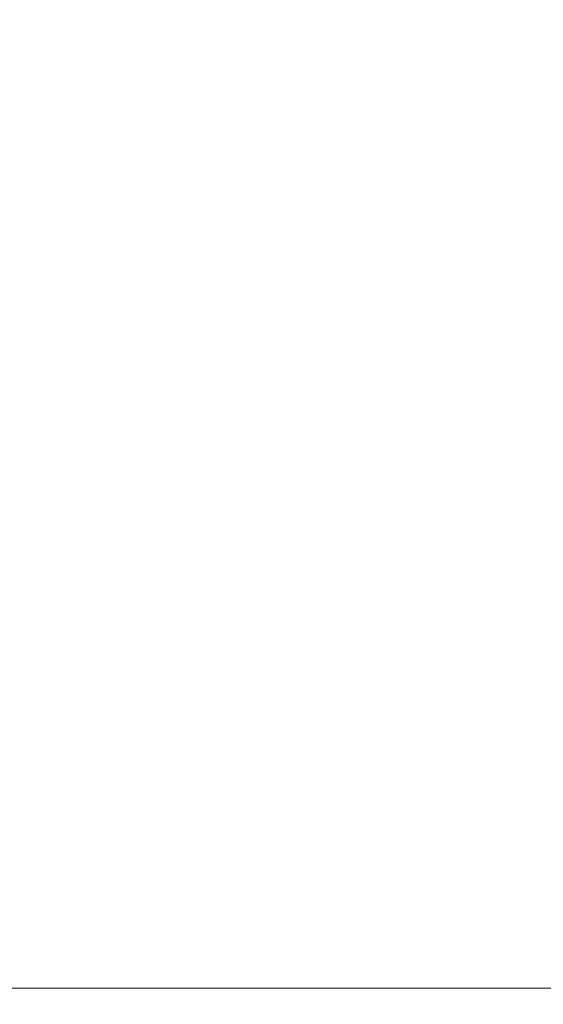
# Model space of a CAD drawing. Header units: centimetres. Extents: x -26.3 to 27.5, y 5.9 to 64.6.
# Tile 168 of 256: x -8.2647 to -8.2529, y 7.5998 to 7.622. Entities that reach past the tile are written whole.
import ezdxf

# ---------------------------------------------------------------- set-up
doc = ezdxf.new("R2010")
doc.units = ezdxf.units.CM
doc.header["$LTSCALE"] = 2.54
doc.layers.add('Lucido design-1', color=7, linetype='Continuous')

# ---------------------------------------------------------------- blocks, each defined once
blk = doc.blocks.new('Gruppo-3-1')
at = {"color": 7, "linetype": 'Continuous', "lineweight": 9}
for points, invisible_edges in [([(-25.986537, 7.625376, -743.117382), (-25.986537, 7.621853, -743.116546), (27.113463, 7.621853, -743.116546), (27.113463, 7.625376, -743.117382)], 10), ([(-25.986537, 7.625376, -779.217382), (-25.986537, 7.621853, -779.216546), (27.113463, 7.621853, -779.216546), (27.113463, 7.625376, -779.217382)], 10), ([(-8.264469, 7.625287, -743.90842), (-8.263424, 7.624328, -743.90842), (-8.26607, 7.621567, -743.909689), (-8.266995, 7.622417, -743.909689)], 15), ([(-8.264469, 7.625287, -780.00842), (-8.263424, 7.624328, -780.00842), (-8.26607, 7.621567, -780.009689), (-8.266995, 7.622417, -780.009689)], 15), ([(-8.25863, 7.624774, -743.906997), (-8.257613, 7.623567, -743.906997), (-8.260548, 7.621197, -743.90842), (-8.261463, 7.622281, -743.90842)], 15), ([(-8.25863, 7.624774, -780.006997), (-8.257613, 7.623567, -780.006997), (-8.260548, 7.621197, -780.00842), (-8.261463, 7.622281, -780.00842)], 15), ([(-8.253659, 7.624529, -743.90542), (-8.252656, 7.623112, -743.90542), (-8.255736, 7.62103, -743.906997), (-8.256647, 7.622318, -743.906997)], 15), ([(-8.253659, 7.624529, -780.00542), (-8.252656, 7.623112, -780.00542), (-8.255736, 7.62103, -780.006997), (-8.256647, 7.622318, -780.006997)], 15), ([(-8.263424, 7.624328, -743.90842), (-8.262422, 7.623325, -743.90842), (-8.265182, 7.62068, -743.909689), (-8.26607, 7.621567, -743.909689)], 15), ([(-8.263424, 7.624328, -780.00842), (-8.262422, 7.623325, -780.00842), (-8.265182, 7.62068, -780.009689), (-8.26607, 7.621567, -780.009689)], 15), ([(-8.257613, 7.623567, -743.906997), (-8.256647, 7.622318, -743.906997), (-8.259681, 7.620075, -743.90842), (-8.260548, 7.621197, -743.90842)], 15), ([(-8.257613, 7.623567, -780.006997), (-8.256647, 7.622318, -780.006997), (-8.259681, 7.620075, -780.00842), (-8.260548, 7.621197, -780.00842)], 15), ([(-8.262422, 7.623325, -743.90842), (-8.261463, 7.622281, -743.90842), (-8.264333, 7.619755, -743.909689), (-8.265182, 7.62068, -743.909689)], 15), ([(-8.262422, 7.623325, -780.00842), (-8.261463, 7.622281, -780.00842), (-8.264333, 7.619755, -780.009689), (-8.265182, 7.62068, -780.009689)], 15), ([(-8.252656, 7.623112, -743.90542), (-8.251715, 7.621653, -743.90542), (-8.25488, 7.619704, -743.906997), (-8.255736, 7.62103, -743.906997)], 15), ([(-8.252656, 7.623112, -780.00542), (-8.251715, 7.621653, -780.00542), (-8.25488, 7.619704, -780.006997), (-8.255736, 7.62103, -780.006997)], 15), ([(-8.261463, 7.622281, -743.90842), (-8.260548, 7.621197, -743.90842), (-8.263523, 7.618795, -743.909689), (-8.264333, 7.619755, -743.909689)], 15), ([(-8.261463, 7.622281, -780.00842), (-8.260548, 7.621197, -780.00842), (-8.263523, 7.618795, -780.009689), (-8.264333, 7.619755, -780.009689)], 15), ([(-8.256647, 7.622318, -743.906997), (-8.255736, 7.62103, -743.906997), (-8.258862, 7.618917, -743.90842), (-8.259681, 7.620075, -743.90842)], 15), ([(-8.256647, 7.622318, -780.006997), (-8.255736, 7.62103, -780.006997), (-8.258862, 7.618917, -780.00842), (-8.259681, 7.620075, -780.00842)], 15), ([(27.113463, 7.621201, -743.116391), (27.113463, 7.621853, -743.116546), (-25.986537, 7.621853, -743.116546), (-25.986537, 7.621201, -743.116391)], 10), ([(27.113463, 7.621201, -779.216391), (27.113463, 7.621853, -779.216546), (-25.986537, 7.621853, -779.216546), (-25.986537, 7.621201, -779.216391)], 10), ([(-8.251715, 7.621653, -743.90542), (-8.250837, 7.620156, -743.90542), (-8.254082, 7.618343, -743.906997), (-8.25488, 7.619704, -743.906997)], 15), ([(-8.251715, 7.621653, -780.00542), (-8.250837, 7.620156, -780.00542), (-8.254082, 7.618343, -780.006997), (-8.25488, 7.619704, -780.006997)], 15), ([(-25.986537, 7.621201, -743.116391), (-25.986537, 7.617575, -743.115694), (27.113463, 7.617575, -743.115694), (27.113463, 7.621201, -743.116391)], 10), ([(-25.986537, 7.621201, -779.216391), (-25.986537, 7.617575, -779.215694), (27.113463, 7.617575, -779.215694), (27.113463, 7.621201, -779.216391)], 10), ([(-8.260548, 7.621197, -743.90842), (-8.259681, 7.620075, -743.90842), (-8.262755, 7.617801, -743.909689), (-8.263523, 7.618795, -743.909689)], 15), ([(-8.260548, 7.621197, -780.00842), (-8.259681, 7.620075, -780.00842), (-8.262755, 7.617801, -780.009689), (-8.263523, 7.618795, -780.009689)], 15), ([(-8.255736, 7.62103, -743.906997), (-8.25488, 7.619704, -743.906997), (-8.258094, 7.617726, -743.90842), (-8.258862, 7.618917, -743.90842)], 15), ([(-8.255736, 7.62103, -780.006997), (-8.25488, 7.619704, -780.006997), (-8.258094, 7.617726, -780.00842), (-8.258862, 7.618917, -780.00842)], 15), ([(-8.265182, 7.62068, -743.909689), (-8.264333, 7.619755, -743.909689), (-8.267235, 7.6172, -743.910802), (-8.267973, 7.618004, -743.910802)], 15), ([(-8.265182, 7.62068, -780.009689), (-8.264333, 7.619755, -780.009689), (-8.267235, 7.6172, -780.010802), (-8.267973, 7.618004, -780.010802)], 15), ([(-8.259681, 7.620075, -743.90842), (-8.258862, 7.618917, -743.90842), (-8.26203, 7.616776, -743.909689), (-8.262755, 7.617801, -743.909689)], 15), ([(-8.259681, 7.620075, -780.00842), (-8.258862, 7.618917, -780.00842), (-8.26203, 7.616776, -780.009689), (-8.262755, 7.617801, -780.009689)], 15), ([(-8.250837, 7.620156, -743.90542), (-8.250022, 7.618623, -743.90542), (-8.253341, 7.616949, -743.906997), (-8.254082, 7.618343, -743.906997)], 15), ([(-8.250837, 7.620156, -780.00542), (-8.250022, 7.618623, -780.00542), (-8.253341, 7.616949, -780.006997), (-8.254082, 7.618343, -780.006997)], 15), ([(-8.264333, 7.619755, -743.909689), (-8.263523, 7.618795, -743.909689), (-8.266531, 7.616366, -743.910802), (-8.267235, 7.6172, -743.910802)], 15), ([(-8.264333, 7.619755, -780.009689), (-8.263523, 7.618795, -780.009689), (-8.266531, 7.616366, -780.010802), (-8.267235, 7.6172, -780.010802)], 15), ([(-8.25488, 7.619704, -743.906997), (-8.254082, 7.618343, -743.906997), (-8.257376, 7.616503, -743.90842), (-8.258094, 7.617726, -743.90842)], 15), ([(-8.25488, 7.619704, -780.006997), (-8.254082, 7.618343, -780.006997), (-8.257376, 7.616503, -780.00842), (-8.258094, 7.617726, -780.00842)], 15), ([(-8.263523, 7.618795, -743.909689), (-8.262755, 7.617801, -743.909689), (-8.265864, 7.615502, -743.910802), (-8.266531, 7.616366, -743.910802)], 15), ([(-8.263523, 7.618795, -780.009689), (-8.262755, 7.617801, -780.009689), (-8.265864, 7.615502, -780.010802), (-8.266531, 7.616366, -780.010802)], 15), ([(-8.258862, 7.618917, -743.90842), (-8.258094, 7.617726, -743.90842), (-8.261349, 7.615721, -743.909689), (-8.26203, 7.616776, -743.909689)], 15), ([(-8.258862, 7.618917, -780.00842), (-8.258094, 7.617726, -780.00842), (-8.261349, 7.615721, -780.009689), (-8.26203, 7.616776, -780.009689)], 15), ([(-8.250022, 7.618623, -743.90542), (-8.249274, 7.617056, -743.90542), (-8.252661, 7.615525, -743.906997), (-8.253341, 7.616949, -743.906997)], 15), ([(-8.250022, 7.618623, -780.00542), (-8.249274, 7.617056, -780.00542), (-8.252661, 7.615525, -780.006997), (-8.253341, 7.616949, -780.006997)], 15), ([(-8.254082, 7.618343, -743.906997), (-8.253341, 7.616949, -743.906997), (-8.256711, 7.61525, -743.90842), (-8.257376, 7.616503, -743.90842)], 15), ([(-8.254082, 7.618343, -780.006997), (-8.253341, 7.616949, -780.006997), (-8.256711, 7.61525, -780.00842), (-8.257376, 7.616503, -780.00842)], 15), ([(-8.262755, 7.617801, -743.909689), (-8.26203, 7.616776, -743.909689), (-8.265234, 7.614611, -743.910802), (-8.265864, 7.615502, -743.910802)], 15), ([(-8.262755, 7.617801, -780.009689), (-8.26203, 7.616776, -780.009689), (-8.265234, 7.614611, -780.010802), (-8.265864, 7.615502, -780.010802)], 15), ([(-8.258094, 7.617726, -743.90842), (-8.257376, 7.616503, -743.90842), (-8.260714, 7.614638, -743.909689), (-8.261349, 7.615721, -743.909689)], 15), ([(-8.258094, 7.617726, -780.00842), (-8.257376, 7.616503, -780.00842), (-8.260714, 7.614638, -780.009689), (-8.261349, 7.615721, -780.009689)], 15), ([(27.113463, 7.61698, -743.11558), (27.113463, 7.617575, -743.115694), (-25.986537, 7.617575, -743.115694), (-25.986537, 7.61698, -743.11558)], 10), ([(27.113463, 7.61698, -779.21558), (27.113463, 7.617575, -779.215694), (-25.986537, 7.617575, -779.215694), (-25.986537, 7.61698, -779.21558)], 10), ([(-25.986537, 7.61698, -743.11558), (-25.986537, 7.613263, -743.11503), (27.113463, 7.613263, -743.11503), (27.113463, 7.61698, -743.11558)], 10), ([(-25.986537, 7.61698, -779.21558), (-25.986537, 7.613263, -779.21503), (27.113463, 7.613263, -779.21503), (27.113463, 7.61698, -779.21558)], 10), ([(-8.253341, 7.616949, -743.906997), (-8.252661, 7.615525, -743.906997), (-8.256099, 7.613971, -743.90842), (-8.256711, 7.61525, -743.90842)], 15), ([(-8.253341, 7.616949, -780.006997), (-8.252661, 7.615525, -780.006997), (-8.256099, 7.613971, -780.00842), (-8.256711, 7.61525, -780.00842)], 15), ([(-8.26203, 7.616776, -743.909689), (-8.261349, 7.615721, -743.909689), (-8.264642, 7.613694, -743.910802), (-8.265234, 7.614611, -743.910802)], 15), ([(-8.26203, 7.616776, -780.009689), (-8.261349, 7.615721, -780.009689), (-8.264642, 7.613694, -780.010802), (-8.265234, 7.614611, -780.010802)], 15), ([(-8.257376, 7.616503, -743.90842), (-8.256711, 7.61525, -743.90842), (-8.260125, 7.613529, -743.909689), (-8.260714, 7.614638, -743.909689)], 15), ([(-8.257376, 7.616503, -780.00842), (-8.256711, 7.61525, -780.00842), (-8.260125, 7.613529, -780.009689), (-8.260714, 7.614638, -780.009689)], 15), ([(-8.261349, 7.615721, -743.909689), (-8.260714, 7.614638, -743.909689), (-8.264089, 7.612752, -743.910802), (-8.264642, 7.613694, -743.910802)], 15), ([(-8.261349, 7.615721, -780.009689), (-8.260714, 7.614638, -780.009689), (-8.264089, 7.612752, -780.010802), (-8.264642, 7.613694, -780.010802)], 15), ([(-8.252661, 7.615525, -743.906997), (-8.252042, 7.614074, -743.906997), (-8.255543, 7.612667, -743.90842), (-8.256099, 7.613971, -743.90842)], 15), ([(-8.252661, 7.615525, -780.006997), (-8.252042, 7.614074, -780.006997), (-8.255543, 7.612667, -780.00842), (-8.256099, 7.613971, -780.00842)], 15), ([(-8.256711, 7.61525, -743.90842), (-8.256099, 7.613971, -743.90842), (-8.259583, 7.612396, -743.909689), (-8.260125, 7.613529, -743.909689)], 15), ([(-8.256711, 7.61525, -780.00842), (-8.256099, 7.613971, -780.00842), (-8.259583, 7.612396, -780.009689), (-8.260125, 7.613529, -780.009689)], 15), ([(-8.265234, 7.614611, -743.910802), (-8.264642, 7.613694, -743.910802), (-8.267965, 7.611647, -743.911757), (-8.268468, 7.612425, -743.911757)], 15), ([(-8.265234, 7.614611, -780.010802), (-8.264642, 7.613694, -780.010802), (-8.267965, 7.611647, -780.011757), (-8.268468, 7.612425, -780.011757)], 15), ([(-8.260714, 7.614638, -743.909689), (-8.260125, 7.613529, -743.909689), (-8.263577, 7.611788, -743.910802), (-8.264089, 7.612752, -743.910802)], 15), ([(-8.260714, 7.614638, -780.009689), (-8.260125, 7.613529, -780.009689), (-8.263577, 7.611788, -780.010802), (-8.264089, 7.612752, -780.010802)], 15), ([(-8.252042, 7.614074, -743.906997), (-8.251484, 7.612597, -743.906997), (-8.255042, 7.61134, -743.90842), (-8.255543, 7.612667, -743.90842)], 15), ([(-8.252042, 7.614074, -780.006997), (-8.251484, 7.612597, -780.006997), (-8.255042, 7.61134, -780.00842), (-8.255543, 7.612667, -780.00842)], 15), ([(-8.256099, 7.613971, -743.90842), (-8.255543, 7.612667, -743.90842), (-8.25909, 7.611241, -743.909689), (-8.259583, 7.612396, -743.909689)], 15), ([(-8.256099, 7.613971, -780.00842), (-8.255543, 7.612667, -780.00842), (-8.25909, 7.611241, -780.009689), (-8.259583, 7.612396, -780.009689)], 15), ([(-8.264642, 7.613694, -743.910802), (-8.264089, 7.612752, -743.910802), (-8.267497, 7.610849, -743.911757), (-8.267965, 7.611647, -743.911757)], 15), ([(-8.264642, 7.613694, -780.010802), (-8.264089, 7.612752, -780.010802), (-8.267497, 7.610849, -780.011757), (-8.267965, 7.611647, -780.011757)], 15), ([(-8.260125, 7.613529, -743.909689), (-8.259583, 7.612396, -743.909689), (-8.263107, 7.610803, -743.910802), (-8.263577, 7.611788, -743.910802)], 15), ([(-8.260125, 7.613529, -780.009689), (-8.259583, 7.612396, -780.009689), (-8.263107, 7.610803, -780.010802), (-8.263577, 7.611788, -780.010802)], 15), ([(27.113463, 7.612721, -743.114949), (27.113463, 7.613263, -743.11503), (-25.986537, 7.613263, -743.11503), (-25.986537, 7.612721, -743.114949)], 10), ([(27.113463, 7.612721, -779.214949), (27.113463, 7.613263, -779.21503), (-25.986537, 7.613263, -779.21503), (-25.986537, 7.612721, -779.214949)], 10), ([(-8.264089, 7.612752, -743.910802), (-8.263577, 7.611788, -743.910802), (-8.267063, 7.610031, -743.911757), (-8.267497, 7.610849, -743.911757)], 15), ([(-8.264089, 7.612752, -780.010802), (-8.263577, 7.611788, -780.010802), (-8.267063, 7.610031, -780.011757), (-8.267497, 7.610849, -780.011757)], 15), ([(-25.986537, 7.612721, -743.114949), (-25.986537, 7.608927, -743.114554), (27.113463, 7.608927, -743.114554), (27.113463, 7.612721, -743.114949)], 10), ([(-25.986537, 7.612721, -779.214949), (-25.986537, 7.608927, -779.214554), (27.113463, 7.608927, -779.214554), (27.113463, 7.612721, -779.214949)], 10), ([(-8.255543, 7.612667, -743.90842), (-8.255042, 7.61134, -743.90842), (-8.258647, 7.610066, -743.909689), (-8.25909, 7.611241, -743.909689)], 15), ([(-8.255543, 7.612667, -780.00842), (-8.255042, 7.61134, -780.00842), (-8.258647, 7.610066, -780.009689), (-8.25909, 7.611241, -780.009689)], 15), ([(-8.251484, 7.612597, -743.906997), (-8.25099, 7.611098, -743.906997), (-8.254598, 7.609993, -743.90842), (-8.255042, 7.61134, -743.90842)], 15), ([(-8.251484, 7.612597, -780.006997), (-8.25099, 7.611098, -780.006997), (-8.254598, 7.609993, -780.00842), (-8.255042, 7.61134, -780.00842)], 15), ([(-8.259583, 7.612396, -743.909689), (-8.25909, 7.611241, -743.909689), (-8.262678, 7.609799, -743.910802), (-8.263107, 7.610803, -743.910802)], 15), ([(-8.259583, 7.612396, -780.009689), (-8.25909, 7.611241, -780.009689), (-8.262678, 7.609799, -780.010802), (-8.263107, 7.610803, -780.010802)], 15), ([(-8.263577, 7.611788, -743.910802), (-8.263107, 7.610803, -743.910802), (-8.266663, 7.609196, -743.911757), (-8.267063, 7.610031, -743.911757)], 15), ([(-8.263577, 7.611788, -780.010802), (-8.263107, 7.610803, -780.010802), (-8.266663, 7.609196, -780.011757), (-8.267063, 7.610031, -780.011757)], 15), ([(-8.25909, 7.611241, -743.909689), (-8.258647, 7.610066, -743.909689), (-8.262293, 7.608778, -743.910802), (-8.262678, 7.609799, -743.910802)], 15), ([(-8.25909, 7.611241, -780.009689), (-8.258647, 7.610066, -780.009689), (-8.262293, 7.608778, -780.010802), (-8.262678, 7.609799, -780.010802)], 15), ([(-8.255042, 7.61134, -743.90842), (-8.254598, 7.609993, -743.90842), (-8.258254, 7.608874, -743.909689), (-8.258647, 7.610066, -743.909689)], 15), ([(-8.255042, 7.61134, -780.00842), (-8.254598, 7.609993, -780.00842), (-8.258254, 7.608874, -780.009689), (-8.258647, 7.610066, -780.009689)], 15), ([(-8.25099, 7.611098, -743.906997), (-8.25056, 7.60958, -743.906997), (-8.254212, 7.608629, -743.90842), (-8.254598, 7.609993, -743.90842)], 15), ([(-8.25099, 7.611098, -780.006997), (-8.25056, 7.60958, -780.006997), (-8.254212, 7.608629, -780.00842), (-8.254598, 7.609993, -780.00842)], 15), ([(-8.263107, 7.610803, -743.910802), (-8.262678, 7.609799, -743.910802), (-8.2663, 7.608344, -743.911757), (-8.266663, 7.609196, -743.911757)], 15), ([(-8.263107, 7.610803, -780.010802), (-8.262678, 7.609799, -780.010802), (-8.2663, 7.608344, -780.011757), (-8.266663, 7.609196, -780.011757)], 15), ([(-8.258647, 7.610066, -743.909689), (-8.258254, 7.608874, -743.909689), (-8.261951, 7.607741, -743.910802), (-8.262293, 7.608778, -743.910802)], 15), ([(-8.258647, 7.610066, -780.009689), (-8.258254, 7.608874, -780.009689), (-8.261951, 7.607741, -780.010802), (-8.262293, 7.608778, -780.010802)], 15), ([(-8.254598, 7.609993, -743.90842), (-8.254212, 7.608629, -743.90842), (-8.257912, 7.607666, -743.909689), (-8.258254, 7.608874, -743.909689)], 15), ([(-8.254598, 7.609993, -780.00842), (-8.254212, 7.608629, -780.00842), (-8.257912, 7.607666, -780.009689), (-8.258254, 7.608874, -780.009689)], 15), ([(-8.262678, 7.609799, -743.910802), (-8.262293, 7.608778, -743.910802), (-8.265973, 7.607478, -743.911757), (-8.2663, 7.608344, -743.911757)], 15), ([(-8.262678, 7.609799, -780.010802), (-8.262293, 7.608778, -780.010802), (-8.265973, 7.607478, -780.011757), (-8.2663, 7.608344, -780.011757)], 15), ([(-8.25056, 7.60958, -743.906997), (-8.250195, 7.608044, -743.906997), (-8.253884, 7.607249, -743.90842), (-8.254212, 7.608629, -743.90842)], 15), ([(-8.25056, 7.60958, -780.006997), (-8.250195, 7.608044, -780.006997), (-8.253884, 7.607249, -780.00842), (-8.254212, 7.608629, -780.00842)], 15), ([(27.113463, 7.608431, -743.114502), (27.113463, 7.608927, -743.114554), (-25.986537, 7.608927, -743.114554), (-25.986537, 7.608431, -743.114502)], 10), ([(27.113463, 7.608431, -779.214502), (27.113463, 7.608927, -779.214554), (-25.986537, 7.608927, -779.214554), (-25.986537, 7.608431, -779.214502)], 10), ([(-8.262293, 7.608778, -743.910802), (-8.261951, 7.607741, -743.910802), (-8.265683, 7.606598, -743.911757), (-8.265973, 7.607478, -743.911757)], 15), ([(-8.262293, 7.608778, -780.010802), (-8.261951, 7.607741, -780.010802), (-8.265683, 7.606598, -780.011757), (-8.265973, 7.607478, -780.011757)], 15), ([(-8.258254, 7.608874, -743.909689), (-8.257912, 7.607666, -743.909689), (-8.261654, 7.606691, -743.910802), (-8.261951, 7.607741, -743.910802)], 15), ([(-8.258254, 7.608874, -780.009689), (-8.257912, 7.607666, -780.009689), (-8.261654, 7.606691, -780.010802), (-8.261951, 7.607741, -780.010802)], 15), ([(-8.254212, 7.608629, -743.90842), (-8.253884, 7.607249, -743.90842), (-8.257621, 7.606444, -743.909689), (-8.257912, 7.607666, -743.909689)], 15), ([(-8.254212, 7.608629, -780.00842), (-8.253884, 7.607249, -780.00842), (-8.257621, 7.606444, -780.009689), (-8.257912, 7.607666, -780.009689)], 15), ([(-25.986537, 7.608431, -743.114502), (-25.986537, 7.604573, -743.114268), (27.113463, 7.604573, -743.114268), (27.113463, 7.608431, -743.114502)], 10), ([(-25.986537, 7.608431, -779.214502), (-25.986537, 7.604573, -779.214268), (27.113463, 7.604573, -779.214268), (27.113463, 7.608431, -779.214502)], 10), ([(-8.250195, 7.608044, -743.906997), (-8.249895, 7.606495, -743.906997), (-8.253615, 7.605857, -743.90842), (-8.253884, 7.607249, -743.90842)], 15), ([(-8.250195, 7.608044, -780.006997), (-8.249895, 7.606495, -780.006997), (-8.253615, 7.605857, -780.00842), (-8.253884, 7.607249, -780.00842)], 15), ([(-8.261951, 7.607741, -743.910802), (-8.261654, 7.606691, -743.910802), (-8.265431, 7.605708, -743.911757), (-8.265683, 7.606598, -743.911757)], 15), ([(-8.261951, 7.607741, -780.010802), (-8.261654, 7.606691, -780.010802), (-8.265431, 7.605708, -780.011757), (-8.265683, 7.606598, -780.011757)], 15), ([(-8.257912, 7.607666, -743.909689), (-8.257621, 7.606444, -743.909689), (-8.261401, 7.605629, -743.910802), (-8.261654, 7.606691, -743.910802)], 15), ([(-8.257912, 7.607666, -780.009689), (-8.257621, 7.606444, -780.009689), (-8.261401, 7.605629, -780.010802), (-8.261654, 7.606691, -780.010802)], 15), ([(-8.253884, 7.607249, -743.90842), (-8.253615, 7.605857, -743.90842), (-8.257383, 7.605211, -743.909689), (-8.257621, 7.606444, -743.909689)], 15), ([(-8.253884, 7.607249, -780.00842), (-8.253615, 7.605857, -780.00842), (-8.257383, 7.605211, -780.009689), (-8.257621, 7.606444, -780.009689)], 15), ([(-8.261654, 7.606691, -743.910802), (-8.261401, 7.605629, -743.910802), (-8.265217, 7.604807, -743.911757), (-8.265431, 7.605708, -743.911757)], 15), ([(-8.261654, 7.606691, -780.010802), (-8.261401, 7.605629, -780.010802), (-8.265217, 7.604807, -780.011757), (-8.265431, 7.605708, -780.011757)], 15), ([(-8.257621, 7.606444, -743.909689), (-8.257383, 7.605211, -743.909689), (-8.261194, 7.604558, -743.910802), (-8.261401, 7.605629, -743.910802)], 15), ([(-8.257621, 7.606444, -780.009689), (-8.257383, 7.605211, -780.009689), (-8.261194, 7.604558, -780.010802), (-8.261401, 7.605629, -780.010802)], 15), ([(-8.249895, 7.606495, -743.906997), (-8.249662, 7.604934, -743.906997), (-8.253405, 7.604455, -743.90842), (-8.253615, 7.605857, -743.90842)], 15), ([(-8.249895, 7.606495, -780.006997), (-8.249662, 7.604934, -780.006997), (-8.253405, 7.604455, -780.00842), (-8.253615, 7.605857, -780.00842)], 15), ([(-8.253615, 7.605857, -743.90842), (-8.253405, 7.604455, -743.90842), (-8.257197, 7.603969, -743.909689), (-8.257383, 7.605211, -743.909689)], 15), ([(-8.253615, 7.605857, -780.00842), (-8.253405, 7.604455, -780.00842), (-8.257197, 7.603969, -780.009689), (-8.257383, 7.605211, -780.009689)], 15), ([(-8.261401, 7.605629, -743.910802), (-8.261194, 7.604558, -743.910802), (-8.265041, 7.603898, -743.911757), (-8.265217, 7.604807, -743.911757)], 15), ([(-8.261401, 7.605629, -780.010802), (-8.261194, 7.604558, -780.010802), (-8.265041, 7.603898, -780.011757), (-8.265217, 7.604807, -780.011757)], 15), ([(-8.257383, 7.605211, -743.909689), (-8.257197, 7.603969, -743.909689), (-8.261032, 7.603478, -743.910802), (-8.261194, 7.604558, -743.910802)], 15), ([(-8.257383, 7.605211, -780.009689), (-8.257197, 7.603969, -780.009689), (-8.261032, 7.603478, -780.010802), (-8.261194, 7.604558, -780.010802)], 15), ([(-8.249662, 7.604934, -743.906997), (-8.249495, 7.603365, -743.906997), (-8.253254, 7.603045, -743.90842), (-8.253405, 7.604455, -743.90842)], 15), ([(-8.249662, 7.604934, -780.006997), (-8.249495, 7.603365, -780.006997), (-8.253254, 7.603045, -780.00842), (-8.253405, 7.604455, -780.00842)], 15), ([(27.113463, 7.604128, -743.114241), (27.113463, 7.604573, -743.114268), (-25.986537, 7.604573, -743.114268), (-25.986537, 7.604128, -743.114241)], 10), ([(27.113463, 7.604128, -779.214241), (27.113463, 7.604573, -779.214268), (-25.986537, 7.604573, -779.214268), (-25.986537, 7.604128, -779.214241)], 10), ([(-8.261194, 7.604558, -743.910802), (-8.261032, 7.603478, -743.910802), (-8.264904, 7.602982, -743.911757), (-8.265041, 7.603898, -743.911757)], 15), ([(-8.261194, 7.604558, -780.010802), (-8.261032, 7.603478, -780.010802), (-8.264904, 7.602982, -780.011757), (-8.265041, 7.603898, -780.011757)], 15), ([(-8.253405, 7.604455, -743.90842), (-8.253254, 7.603045, -743.90842), (-8.257064, 7.602721, -743.909689), (-8.257197, 7.603969, -743.909689)], 15), ([(-8.253405, 7.604455, -780.00842), (-8.253254, 7.603045, -780.00842), (-8.257064, 7.602721, -780.009689), (-8.257197, 7.603969, -780.009689)], 15), ([(-25.986537, 7.604128, -743.114241), (-25.986537, 7.600212, -743.114164), (27.113463, 7.600212, -743.114164), (27.113463, 7.604128, -743.114241)], 8), ([(-25.986537, 7.604128, -779.214241), (-25.986537, 7.600212, -779.214164), (27.113463, 7.600212, -779.214164), (27.113463, 7.604128, -779.214241)], 8), ([(-8.257197, 7.603969, -743.909689), (-8.257064, 7.602721, -743.909689), (-8.260917, 7.602393, -743.910802), (-8.261032, 7.603478, -743.910802)], 15), ([(-8.257197, 7.603969, -780.009689), (-8.257064, 7.602721, -780.009689), (-8.260917, 7.602393, -780.010802), (-8.261032, 7.603478, -780.010802)], 15), ([(-8.261032, 7.603478, -743.910802), (-8.260917, 7.602393, -743.910802), (-8.264806, 7.602062, -743.911757), (-8.264904, 7.602982, -743.911757)], 15), ([(-8.261032, 7.603478, -780.010802), (-8.260917, 7.602393, -780.010802), (-8.264806, 7.602062, -780.011757), (-8.264904, 7.602982, -780.011757)], 15), ([(-8.249495, 7.603365, -743.906997), (-8.249394, 7.60179, -743.906997), (-8.253164, 7.60163, -743.90842), (-8.253254, 7.603045, -743.90842)], 15), ([(-8.249495, 7.603365, -780.006997), (-8.249394, 7.60179, -780.006997), (-8.253164, 7.60163, -780.00842), (-8.253254, 7.603045, -780.00842)], 15), ([(-8.253254, 7.603045, -743.90842), (-8.253164, 7.60163, -743.90842), (-8.256984, 7.601467, -743.909689), (-8.257064, 7.602721, -743.909689)], 15), ([(-8.253254, 7.603045, -780.00842), (-8.253164, 7.60163, -780.00842), (-8.256984, 7.601467, -780.009689), (-8.257064, 7.602721, -780.009689)], 15), ([(-8.257064, 7.602721, -743.909689), (-8.256984, 7.601467, -743.909689), (-8.260847, 7.601303, -743.910802), (-8.260917, 7.602393, -743.910802)], 15), ([(-8.257064, 7.602721, -780.009689), (-8.256984, 7.601467, -780.009689), (-8.260847, 7.601303, -780.010802), (-8.260917, 7.602393, -780.010802)], 15), ([(-8.260917, 7.602393, -743.910802), (-8.260847, 7.601303, -743.910802), (-8.264747, 7.601138, -743.911757), (-8.264806, 7.602062, -743.911757)], 15), ([(-8.260917, 7.602393, -780.010802), (-8.260847, 7.601303, -780.010802), (-8.264747, 7.601138, -780.011757), (-8.264806, 7.602062, -780.011757)], 15), ([(-8.249394, 7.60179, -743.906997), (-8.249361, 7.600212, -743.906997), (-8.253134, 7.600212, -743.90842), (-8.253164, 7.60163, -743.90842)], 13), ([(-8.249394, 7.60179, -780.006997), (-8.249361, 7.600212, -780.006997), (-8.253134, 7.600212, -780.00842), (-8.253164, 7.60163, -780.00842)], 13), ([(-8.256984, 7.601467, -743.909689), (-8.256957, 7.600212, -743.909689), (-8.260824, 7.600212, -743.910802), (-8.260847, 7.601303, -743.910802)], 13), ([(-8.256984, 7.601467, -780.009689), (-8.256957, 7.600212, -780.009689), (-8.260824, 7.600212, -780.010802), (-8.260847, 7.601303, -780.010802)], 13), ([(-8.253164, 7.60163, -743.90842), (-8.253134, 7.600212, -743.90842), (-8.256957, 7.600212, -743.909689), (-8.256984, 7.601467, -743.909689)], 13), ([(-8.253164, 7.60163, -780.00842), (-8.253134, 7.600212, -780.00842), (-8.256957, 7.600212, -780.009689), (-8.256984, 7.601467, -780.009689)], 13), ([(-8.260847, 7.601303, -743.910802), (-8.260824, 7.600212, -743.910802), (-8.264727, 7.600212, -743.911757), (-8.264747, 7.601138, -743.911757)], 13), ([(-8.260847, 7.601303, -780.010802), (-8.260824, 7.600212, -780.010802), (-8.264727, 7.600212, -780.011757), (-8.264747, 7.601138, -780.011757)], 13), ([(-8.261766, 6.400212, -743.911047), (-8.264731, 6.400212, -743.911741), (-8.264727, 7.600212, -743.911757)], 10), ([(-8.261766, 6.400212, -780.011047), (-8.264731, 6.400212, -780.011741), (-8.264727, 7.600212, -780.011757)], 10), ([(-8.261766, 6.400212, -743.911047), (-8.264727, 7.600212, -743.911757), (-8.260824, 7.600212, -743.910802)], 9), ([(-8.261766, 6.400212, -780.011047), (-8.264727, 7.600212, -780.011757), (-8.260824, 7.600212, -780.010802)], 9), ([(-8.260824, 7.600212, -743.910802), (-8.260828, 6.400212, -743.910787), (-8.261766, 6.400212, -743.911047)], 9), ([(-8.260824, 7.600212, -780.010802), (-8.260828, 6.400212, -780.010787), (-8.261766, 6.400212, -780.011047)], 9), ([(-8.257793, 6.400212, -743.909944), (-8.260828, 6.400212, -743.910787), (-8.260824, 7.600212, -743.910802)], 10), ([(-8.257793, 6.400212, -780.009944), (-8.260828, 6.400212, -780.010787), (-8.260824, 7.600212, -780.010802)], 10), ([(-8.257793, 6.400212, -743.909944), (-8.260824, 7.600212, -743.910802), (-8.256957, 7.600212, -743.909689)], 9), ([(-8.257793, 6.400212, -780.009944), (-8.260824, 7.600212, -780.010802), (-8.256957, 7.600212, -780.009689)], 9), ([(-8.256957, 7.600212, -743.909689), (-8.256962, 6.400212, -743.909675), (-8.257793, 6.400212, -743.909944)], 9), ([(-8.256957, 7.600212, -780.009689), (-8.256962, 6.400212, -780.009675), (-8.257793, 6.400212, -780.009944)], 9), ([(-8.253872, 6.400212, -743.908678), (-8.256962, 6.400212, -743.909675), (-8.256957, 7.600212, -743.909689)], 10), ([(-8.253872, 6.400212, -780.008678), (-8.256962, 6.400212, -780.009675), (-8.256957, 7.600212, -780.009689)], 10), ([(-8.253872, 6.400212, -743.908678), (-8.256957, 7.600212, -743.909689), (-8.253134, 7.600212, -743.90842)], 9), ([(-8.253872, 6.400212, -780.008678), (-8.256957, 7.600212, -780.009689), (-8.253134, 7.600212, -780.00842)], 9), ([(-8.253134, 7.600212, -743.90842), (-8.253139, 6.400212, -743.908408), (-8.253872, 6.400212, -743.908678)], 9), ([(-8.253134, 7.600212, -780.00842), (-8.253139, 6.400212, -780.008408), (-8.253872, 6.400212, -780.008678)], 9), ([(-8.25001, 6.400212, -743.907254), (-8.253139, 6.400212, -743.908408), (-8.253134, 7.600212, -743.90842)], 10), ([(-8.25001, 6.400212, -780.007254), (-8.253139, 6.400212, -780.008408), (-8.253134, 7.600212, -780.00842)], 10), ([(-8.25001, 6.400212, -743.907254), (-8.253134, 7.600212, -743.90842), (-8.249361, 7.600212, -743.906997)], 9), ([(-8.25001, 6.400212, -780.007254), (-8.253134, 7.600212, -780.00842), (-8.249361, 7.600212, -780.006997)], 9)]:
    blk.add_3dface(points, dxfattribs=dict(at, invisible_edges=invisible_edges))
for points in [[(-25.986537, 7.600212, -743.114164), (-25.986537, 6.000212, -743.114164), (27.113463, 6.000212, -743.114164), (27.113463, 7.600212, -743.114164)], [(-25.986537, 7.600212, -779.214164), (-25.986537, 6.000212, -779.214164), (27.113463, 6.000212, -779.214164), (27.113463, 7.600212, -779.214164)]]:
    blk.add_3dface(points, dxfattribs=at)
blk = doc.blocks.new('Gruppo-4-1')
at = {"color": 7}
blk.add_blockref('Gruppo-3-1', (0, 0), dxfattribs=at)

msp = doc.modelspace()

# ---------------------------------------------------------------- block references
at = {"layer": 'Lucido design-1', "color": 7}
msp.add_blockref('Gruppo-4-1', (0, 0), dxfattribs=at)

doc.saveas('drawing.dxf')
